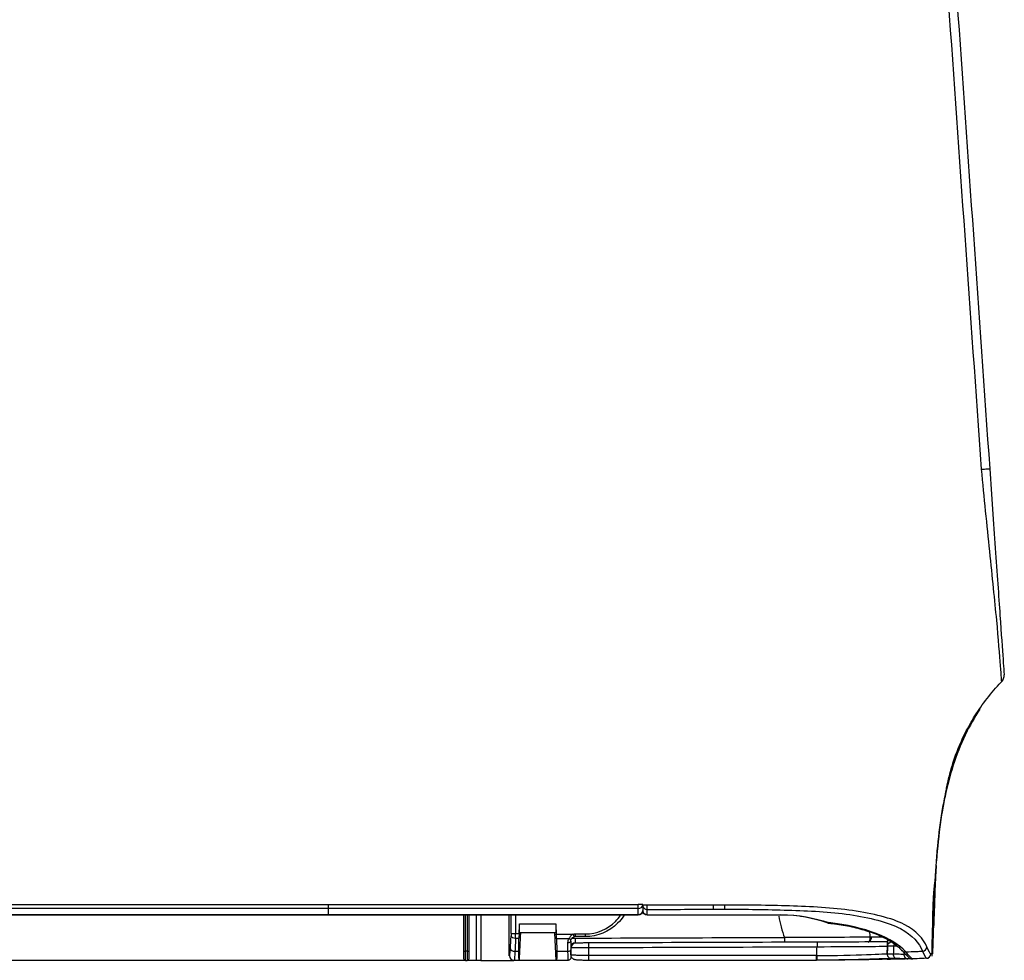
# Model space of a CAD drawing. Header units: millimetres. Extents: x 922208 to 1069538, y -182208 to -99877.
# Tile 149 of 256: x 990569 to 990677, y -172335 to -172232. Entities that reach past the tile are written whole.
import ezdxf

# ---------------------------------------------------------------- set-up
doc = ezdxf.new("R2010")
doc.units = ezdxf.units.MM
doc.header["$MEASUREMENT"] = 0
doc.layers.add('IS_KLIM_urządzenia', color=3, linetype='Continuous')

# ---------------------------------------------------------------- blocks, each defined once
blk = doc.blocks.new('G$CFEA986A8')
at = {"layer": 'IS_KLIM_urządzenia', "linetype": 'Continuous'}
for p, q in [((53.93, 200.11), (53.93, 200.96)), ((54.23, 201.26), (55.52, 201.26)), ((55.52, 201.26), (55.54, 201.26)), ((55.54, 201.26), (55.69, 198.26)), ((55.54, 201.26), (59.6, 201.26)), ((59.62, 201.26), (60.17, 201.26)), ((64.28, 201.26), (65.29, 201.26)), ((65.09, 201.06), (65.09, 200.26)), ((65.49, 201.26), (65.29, 201.26)), ((65.29, 200.27), (65.29, 201.26)), ((65.49, 201.26), (209.47, 201.26)), ((65.49, 201.26), (65.49, 200.27)), ((65.69, 200.26), (65.69, 201.06)), ((53.93, 199.16), (53.93, 200.11)), ((54.24, 200.26), (54.24, 199.31)), ((55.48, 200.26), (54.24, 200.26)), ((55.51, 198.89), (55.48, 200.26)), ((60.06, 200.26), (59.65, 200.26)), ((65.09, 200.26), (65.09, 196.29)), ((65.29, 200.27), (65.49, 200.27)), ((65.29, 196.29), (65.29, 200.27)), ((65.49, 200.27), (65.5, 196.29)), ((65.7, 196.29), (65.69, 200.26)), ((46.54, 196.29), (46.54, 196.24)), ((46.54, 195.58), (46.54, 195.13)), ((80.5, 196.29), (80.5, 196.24)), ((80.5, 196.24), (80.5, 195.58)), ((80.5, 195.58), (80.5, 195.13))]:
    blk.add_line(p, q, dxfattribs=at)
for centre, radius, start, end in [((18.72, 200.56), 0.5, 357.7294, 89), ((65.29, 201.06), 0.2, 90, 179.94), ((65.49, 201.06), 0.2, 0.06, 90), ((25.66, 196.65), 0.5, 72.0675, 83.6302)]:
    blk.add_arc(centre, radius, start, end, dxfattribs=at)
at = {"layer": 'IS_KLIM_urządzenia', "linetype": 'Continuous', "extrusion": (0, 0, -1)}
for centre, radius, start, end in [((-54.23, 200.96), 0.3, 0, 90), ((-18.69, 199.74), 0.5, 182.0496, 269.8), ((-45.54, 195.79), 0.5, 90, 180), ((-46.54, 195.79), 0.5, 0, 90)]:
    blk.add_arc(centre, radius, start, end, dxfattribs=at)
at = {"layer": 'IS_KLIM_urządzenia', "linetype": 'Continuous'}
for centre, major_axis, ratio, start_param, end_param in [((14.93, 200.53), (-0.026, 0.499), 0.9983, 0, 1.502362), ((16.45, 200.61), (0.144, 0.479), 0.997743, 0.012939, 0.345034), ((16.95, 200.59), (-0.009, -0.5), 0.866632, 1.552217, 3.141593), ((18.12, 200.57), (-0.009, -0.5), 0.86661, 1.552873, 3.141593), ((26.93, 200.73), (0, 0.5), 0.034873, 4.714126, 6.335137), ((26.98, 200.73), (0, -0.5), 0.034873, 1.572542, 3.193553), ((51.98, 200.73), (0, -0.5), 0.034873, 1.572542, 3.193984), ((60.17, 200.76), (0, 0.5), 0.996195, 4.713166, 6.283185), ((15.36, 199.79), (0.457, 0.203), 0.909388, 1.232542, 2.687909), ((17.2, 199.87), (0.375, 0.331), 0.874767, 6.258498, 7.242676), ((54.23, 200.11), (-0.3, 0), 0.500503, 4.682189, 6.283185), ((60.06, 200.01), (-0.499, 0.025), 0.499537, 3.242371, 4.737227), ((65.29, 200.26), (0.2, 0), 0.005236, 1.570788, 3.141593), ((65.49, 200.26), (0.2, 0), 0.005236, 0, 1.570791), ((18.08, 199.73), (-0.002, 0.5), 0.86639, 4.116092, 4.679302), ((21.31, 198.76), (-0.002, 0.49), 0.738248, 0, 1.638372), ((26.9, 199.77), (0.002, -0.5), 0.034879, 0, 1.57242), ((51.98, 199.85), (0.002, -0.5), 0.034879, 0, 1.57242), ((53.41, 199.86), (0.002, -0.5), 0.988846, 0, 1.567605), ((53.43, 199.83), (-0.5, 0), 0.97477, 1.576144, 3.141593), ((53.43, 198.86), (-0.5, 0), 0.003693, 1.579523, 2.534048), ((54.11, 198.74), (-0.256, 0.157), 0.454954, 4.950735, 6.283185), ((54.23, 199.16), (-0.3, 0), 0.500503, 4.682189, 6.283185), ((59.99, 198.58), (-0.499, 0.025), 0.499537, 3.242371, 4.737227), ((52.33, 198.36), (0, 0.3), 0.034873, 4.714134, 6.283185), ((53.43, 198.36), (0, 0.3), 0.034873, 4.714134, 6.283185), ((53.65, 198.39), (0.084, -0.288), 0.033955, 1.562656, 3.141593), ((59.98, 198.33), (0.5, 0), 0.001724, 0.087267, 1.535915), ((25.66, 196.65), (0.055, 0.497), 0.256635, 6.28316, 6.727423), ((25.66, 196.65), (-0.154, -0.476), 0.571177, 3.141593, 3.672186), ((30.87, 195.79), (0, 0.5), 0.010876, 0, 0.428815), ((45.54, 195.79), (0, 0.5), 0.009623, 0, 0.426438), ((45.54, 195.79), (-0.5, 0), 0.910452, 3.141593, 4.716369), ((45.54, 195.22), (-0.5, 0), 0.910238, 3.141593, 4.716614), ((45.54, 195.22), (-0.001, 0.5), 0.004977, 0.42694, 1.572622), ((46.54, 195.79), (-0.5, 0), 0.894842, 4.712389, 6.283185), ((46.54, 195.13), (-0.5, 0), 0.894842, 4.712389, 6.283185), ((45.54, 195.22), (-0.5, 0), 0.001837, 1.565823, 3.141593), ((46.54, 195.13), (-0.5, 0), 0.001524, 0, 1.570796)]:
    blk.add_ellipse(centre, major_axis=major_axis, ratio=ratio, start_param=start_param, end_param=end_param, dxfattribs=at)
at = {"layer": 'IS_KLIM_urządzenia', "linetype": 'Continuous', "extrusion": (0, 0, -1)}
for centre, major_axis, ratio, start_param, end_param in [((54.23, 199.26), (0, -2), 0.005231, 3.141593, 4.188473), ((55.62, 199.26), (0.11, -2), 0.052397, 2.097475, 3.144355), ((53.43, 199.16), (0.479, -0.142), 1, 5.994256, 6.545048), ((53.44, 199.31), (0.771, -0.214), 1, 6.012747, 6.56354)]:
    blk.add_ellipse(centre, major_axis=major_axis, ratio=ratio, start_param=start_param, end_param=end_param, dxfattribs=at)
at = {"layer": 'IS_KLIM_urządzenia', "linetype": 'Continuous'}
for points, knots in [([(14.91, 201.03), (14.8, 201.03), (14.8, 201.03), (14.72, 201.02), (14.69, 201.02), (14.69, 201.02)], [0, 0, 0, 0, 0.500965, 0.500965, 1, 1, 1, 1]), ([(14.91, 201.03), (15.24, 201.05), (15.57, 201.07), (16.08, 201.09), (16.24, 201.1), (16.41, 201.11)], [0, 0, 0, 0, 0.665624, 0.665624, 1, 1, 1, 1]), ([(17.58, 200.19), (17.53, 200.24), (17.28, 200.53), (17.02, 200.81), (16.81, 200.97), (16.69, 201.07), (16.57, 201.09), (16.54, 201.1)], [0, 0, 0, 0, 0.095996, 0.59266, 0.84646, 0.967214, 1, 1, 1, 1]), ([(19.22, 201.14), (18.71, 201.12), (17.99, 201.09), (17.43, 201.08), (17.25, 201.08)], [0, 0, 0, 0, 0.627909, 1, 1, 1, 1]), ([(18.12, 201.07), (18.26, 201.06), (18.38, 201.06), (18.64, 201.06), (18.72, 201.06), (18.72, 201.06)], [0, 0, 0, 0, 0.352743, 0.352743, 1, 1, 1, 1]), ([(18.72, 201.06), (18.72, 201.06), (19.6, 201.08), (22.63, 201.19), (24.74, 201.23), (26.93, 201.23)], [0, 0, 0, 0, 0.5, 0.5, 1, 1, 1, 1]), ([(19.22, 201.14), (19.58, 201.15), (20.3, 201.17), (21.53, 201.2), (23.05, 201.22), (24.87, 201.23), (26.28, 201.23), (26.98, 201.23)], [0, 0, 0, 0, 0.163195, 0.329907, 0.49928, 0.750989, 1, 1, 1, 1]), ([(53.93, 200.67), (53.93, 200.68), (53.93, 200.75), (53.89, 200.86), (53.81, 200.99), (53.72, 201.07), (53.63, 201.12), (53.56, 201.15), (53.47, 201.17), (53.32, 201.19), (53.02, 201.21), (52.48, 201.23), (52.05, 201.23), (51.82, 201.23), (51.78, 201.23)], [0, 0, 0, 0, 0.008737, 0.069232, 0.117614, 0.159413, 0.196322, 0.230426, 0.272625, 0.360337, 0.57868, 0.76722, 0.964188, 1, 1, 1, 1]), ([(59.65, 200.26), (59.66, 200.45), (59.66, 200.63), (59.66, 200.92), (59.65, 201.04), (59.64, 201.21), (59.63, 201.26), (59.62, 201.26)], [0, 0, 0, 0, 0.320954, 0.320954, 0.641904, 0.641904, 1, 1, 1, 1]), ([(60.06, 200.26), (60.07, 200.47), (60.08, 200.67), (60.1, 200.96), (60.11, 201.07), (60.14, 201.22), (60.16, 201.26), (60.17, 201.26)], [0, 0, 0, 0, 0.353708, 0.353708, 0.676927, 0.676927, 1, 1, 1, 1]), ([(63.8, 201.26), (62.76, 201.26), (61.72, 201.26), (60.66, 201.26), (60.64, 201.26), (60.48, 201.26), (60.33, 201.26), (60.18, 201.26)], [0, 0, 0, 0, 0.863472, 0.863472, 0.877231, 0.877231, 1, 1, 1, 1]), ([(14.21, 200.54), (14.17, 199.53), (14.12, 197.84), (14.05, 195.45), (13.98, 193.38), (13.88, 191.32), (13.68, 188.56), (13.37, 185.89), (13.01, 183.93), (12.88, 183.33)], [0, 0, 0, 0, 0.174844, 0.294563, 0.414282, 0.534001, 0.653719, 0.893157, 1, 1, 1, 1]), ([(14.29, 200.81), (14.28, 199.72), (14.24, 198.12), (14.2, 196.18), (14.17, 195.22), (14.15, 194.58), (14.11, 194.03), (14.06, 193.38), (13.96, 192.48), (13.91, 191.88), (13.89, 191.63)], [0, 0, 0, 0, 0.261726, 0.374815, 0.426057, 0.47543, 0.525874, 0.58018, 0.704159, 1, 1, 1, 1]), ([(14.21, 200.54), (14.21, 200.54), (14.21, 200.54), (14.21, 200.54), (14.24, 200.54), (14.28, 200.54), (14.28, 200.54), (14.28, 200.54)], [0, 0, 0, 0, 0.184418, 0.184418, 0.99996, 0.99996, 1, 1, 1, 1]), ([(17.18, 200.33), (16.78, 200.31), (16.38, 200.3), (15.77, 200.27), (15.55, 200.26), (15.33, 200.25)], [0, 0, 0, 0, 0.64643, 0.64643, 1, 1, 1, 1]), ([(37.02, 195.65), (34.71, 195.64), (32.4, 195.69), (27.8, 195.82), (25.48, 195.94), (21.18, 196.55), (19.11, 197.06), (16.41, 198.49), (15.73, 199.37), (15.33, 200.25)], [0, 0, 0, 0, 0.25, 0.25, 0.5, 0.5, 0.75, 0.75, 1, 1, 1, 1]), ([(18.55, 200.55), (18.38, 200.55), (18.22, 200.56), (17.83, 200.56), (17.6, 200.57), (17.38, 200.57)], [0, 0, 0, 0, 0.427577, 0.427577, 1, 1, 1, 1]), ([(25.22, 197.23), (24.9, 197.26), (23.92, 197.39), (22.4, 197.73), (20.73, 198.24), (19.32, 198.86), (18.3, 199.5), (17.85, 199.92), (17.7, 200.1)], [0, 0, 0, 0, 0.087973, 0.275439, 0.466673, 0.659321, 0.855696, 1, 1, 1, 1]), ([(18.52, 199.72), (18.52, 199.8), (18.52, 199.88), (18.53, 200.16), (18.54, 200.35), (18.55, 200.55)], [0, 0, 0, 0, 0.293814, 0.293814, 1, 1, 1, 1]), ([(19.22, 200.54), (19.21, 200.34), (19.2, 200.13), (19.19, 199.86), (19.19, 199.79), (19.18, 199.72)], [0, 0, 0, 0, 0.736288, 0.736288, 1, 1, 1, 1]), ([(26.95, 200.73), (24.89, 200.73), (22.89, 200.68), (20.05, 200.57), (19.22, 200.54), (19.22, 200.54)], [0, 0, 0, 0, 0.5, 0.5, 1, 1, 1, 1]), ([(26.95, 200.73), (26.95, 200.72), (26.95, 200.7), (26.94, 200.38), (26.92, 200.07), (26.91, 199.77)], [0, 0, 0, 0, 0.050907, 0.050907, 1, 1, 1, 1]), ([(26.99, 200.73), (27.33, 200.73), (27.66, 200.73), (29.33, 200.73), (30.66, 200.73), (37.32, 200.73), (42.65, 200.73), (49.32, 200.73), (50.66, 200.73), (52, 200.73)], [0, 0, 0, 0, 0.039967, 0.039967, 0.199835, 0.199835, 0.839306, 0.839306, 1, 1, 1, 1]), ([(52, 200.73), (52.12, 200.73), (52.25, 200.73), (52.58, 200.73), (52.8, 200.73), (53.18, 200.72), (53.35, 200.71), (53.63, 200.7), (53.74, 200.69), (53.89, 200.68), (53.93, 200.67), (53.93, 200.66)], [0, 0, 0, 0, 0.119883, 0.119883, 0.339691, 0.339691, 0.55974, 0.55974, 0.779888, 0.779888, 1, 1, 1, 1]), ([(59.99, 198.83), (60, 199.08), (60.01, 199.33), (60.04, 199.8), (60.05, 200.03), (60.06, 200.26)], [0, 0, 0, 0, 0.522709, 0.522709, 1, 1, 1, 1]), ([(60.56, 200.01), (60.54, 199.72), (60.53, 199.43), (60.5, 198.96), (60.49, 198.77), (60.48, 198.58)], [0, 0, 0, 0, 0.604042, 0.604042, 1, 1, 1, 1]), ([(60.67, 200.76), (60.65, 200.76), (60.64, 200.73), (60.61, 200.62), (60.6, 200.54), (60.57, 200.31), (60.56, 200.17), (60.56, 200.01)], [0, 0, 0, 0, 0.323211, 0.323211, 0.646457, 0.646457, 1, 1, 1, 1]), ([(14.86, 199.79), (15.27, 198.9), (15.97, 198.03), (18.72, 196.62), (20.82, 196.12), (25.21, 195.49), (27.58, 195.36), (32.29, 195.23), (34.65, 195.19), (37.02, 195.19)], [0, 0, 0, 0, 0.25, 0.25, 0.5, 0.5, 0.75, 0.75, 1, 1, 1, 1]), ([(19.17, 199.24), (19.58, 199.24), (20.23, 199.24), (22.58, 199.25), (24.7, 199.26), (26.9, 199.27)], [0, 0, 0, 0, 0.359642, 0.359642, 1, 1, 1, 1]), ([(26.91, 199.77), (24.85, 199.75), (22.86, 199.74), (20.02, 199.72), (19.18, 199.72), (19.18, 199.72)], [0, 0, 0, 0, 0.5, 0.5, 1, 1, 1, 1]), ([(21.11, 198.73), (21.11, 198.75), (21.11, 198.77), (21.11, 198.81), (21.11, 198.83), (21.11, 198.89), (21.12, 198.93), (21.14, 199.02), (21.15, 199.07), (21.18, 199.15), (21.2, 199.18), (21.24, 199.23), (21.27, 199.24), (21.29, 199.25), (21.3, 199.25), (21.3, 199.25)], [0, 0, 0, 0, 0.079375, 0.079375, 0.152142, 0.152142, 0.308093, 0.308093, 0.533795, 0.533795, 0.744603, 0.744603, 0.955402, 0.955402, 1, 1, 1, 1]), ([(26.9, 199.27), (27.23, 199.27), (27.56, 199.27), (29.23, 199.27), (30.56, 199.28), (37.22, 199.3), (42.55, 199.32), (49.25, 199.34), (50.62, 199.35), (51.98, 199.35)], [0, 0, 0, 0, 0.039838, 0.039838, 0.199192, 0.199192, 0.836607, 0.836607, 1, 1, 1, 1]), ([(52, 199.85), (51.67, 199.85), (51.33, 199.85), (49.67, 199.85), (48.33, 199.84), (41.67, 199.82), (36.34, 199.8), (29.65, 199.78), (28.28, 199.77), (26.91, 199.77)], [0, 0, 0, 0, 0.039838, 0.039838, 0.199192, 0.199192, 0.836607, 0.836607, 1, 1, 1, 1]), ([(30.48, 198.78), (30.48, 198.84), (30.48, 198.89), (30.48, 199), (30.48, 199.05), (30.48, 199.14), (30.48, 199.17), (30.48, 199.23), (30.48, 199.25), (30.49, 199.27), (30.49, 199.28), (30.49, 199.28), (30.49, 199.28), (30.49, 199.28)], [0, 0, 0, 0, 0.215384, 0.215384, 0.430768, 0.430768, 0.646164, 0.646164, 0.861588, 0.861588, 0.968092, 0.968092, 1, 1, 1, 1]), ([(30.48, 198.78), (30.81, 198.78), (31.14, 198.78), (32.81, 198.79), (34.14, 198.79), (40.81, 198.82), (46.14, 198.83), (52.13, 198.86), (52.78, 198.86), (53.43, 198.86)], [0, 0, 0, 0, 0.043508, 0.043508, 0.217737, 0.217737, 0.914651, 0.914651, 1, 1, 1, 1]), ([(51.98, 199.35), (52.17, 199.35), (52.36, 199.35), (52.68, 199.36), (52.83, 199.36), (53.07, 199.36), (53.18, 199.36), (53.34, 199.36), (53.39, 199.36), (53.41, 199.36)], [0, 0, 0, 0, 0.270422, 0.270422, 0.513615, 0.513615, 0.756808, 0.756808, 1, 1, 1, 1]), ([(53.91, 199.86), (53.87, 199.86), (53.8, 199.86), (53.59, 199.86), (53.45, 199.86), (53.12, 199.86), (52.93, 199.86), (52.5, 199.86), (52.25, 199.85), (52, 199.85)], [0, 0, 0, 0, 0.243193, 0.243193, 0.486385, 0.486385, 0.729578, 0.729578, 1, 1, 1, 1]), ([(53.43, 199.35), (53.43, 199.33), (53.43, 199.31), (53.43, 199.25), (53.43, 199.21), (53.43, 199.13), (53.43, 199.07), (53.43, 198.97), (53.43, 198.91), (53.43, 198.86)], [0, 0, 0, 0, 0.251437, 0.251437, 0.502865, 0.502865, 0.754279, 0.754279, 1, 1, 1, 1]), ([(53.86, 198.9), (53.85, 198.88), (53.84, 198.87), (53.8, 198.82), (53.77, 198.79), (53.73, 198.76), (53.72, 198.75), (53.67, 198.72), (53.62, 198.69), (53.57, 198.68)], [0, 0, 0, 0, 0.160482, 0.160482, 0.52212, 0.52212, 0.58886, 0.58886, 1, 1, 1, 1]), ([(53.67, 198.39), (53.75, 198.43), (53.83, 198.48), (53.97, 198.62), (54.03, 198.71), (54.09, 198.82), (54.11, 198.86), (54.12, 198.89)], [0, 0, 0, 0, 0.391531, 0.391531, 0.834377, 0.834377, 1, 1, 1, 1]), ([(55.51, 198.89), (55.51, 198.79), (55.51, 198.68), (55.52, 198.51), (55.52, 198.45), (55.53, 198.39)], [0, 0, 0, 0, 0.64422, 0.64422, 1, 1, 1, 1]), ([(59.6, 198.3), (59.61, 198.42), (59.61, 198.53), (59.62, 198.7), (59.62, 198.75), (59.62, 198.81)], [0, 0, 0, 0, 0.65065, 0.65065, 1, 1, 1, 1]), ([(59.99, 198.83), (59.99, 198.75), (59.99, 198.67), (59.99, 198.51), (60, 198.42), (60, 198.33), (60, 198.33), (60, 198.33)], [0, 0, 0, 0, 0.501708, 0.501708, 0.983156, 0.983156, 1, 1, 1, 1]), ([(19.71, 198.73), (19.85, 198.73), (20, 198.72), (20.4, 198.72), (20.63, 198.72), (20.94, 198.72)], [0, 0, 0, 0, 0.37651, 0.37651, 1, 1, 1, 1]), ([(20.94, 198.72), (20.95, 198.72), (20.96, 198.72), (20.97, 198.72), (20.97, 198.72), (20.97, 198.72), (20.97, 198.72), (20.97, 198.71), (20.97, 198.71), (20.97, 198.71), (20.97, 198.71), (20.98, 198.71), (20.98, 198.71), (20.98, 198.71)], [0, 0, 0, 0, 0.615634, 0.615634, 0.835116, 0.835116, 0.937229, 0.937229, 0.970666, 0.970666, 0.991316, 0.991316, 1, 1, 1, 1]), ([(21.06, 198.72), (22.51, 198.73), (24.09, 198.74), (27.27, 198.76), (28.87, 198.77), (30.48, 198.77)], [0, 0, 0, 0, 0.5, 0.5, 1, 1, 1, 1]), ([(48.08, 196.29), (48.28, 196.62), (48.52, 196.92), (49.71, 198.11), (51.01, 198.66), (52.33, 198.66)], [0, 0, 0, 0, 0.226904, 0.226904, 1, 1, 1, 1]), ([(52.34, 198.36), (51.1, 198.36), (49.89, 197.85), (48.81, 196.78), (48.63, 196.55), (48.46, 196.31)], [0, 0, 0, 0, 0.807469, 0.807469, 1, 1, 1, 1]), ([(52.33, 198.66), (52.53, 198.66), (52.73, 198.66), (53.1, 198.66), (53.26, 198.66), (53.43, 198.66)], [0, 0, 0, 0, 0.545123, 0.545123, 1, 1, 1, 1]), ([(53.44, 198.36), (53.24, 198.36), (53.04, 198.36), (52.67, 198.36), (52.51, 198.36), (52.34, 198.36)], [0, 0, 0, 0, 0.545123, 0.545123, 1, 1, 1, 1]), ([(55.59, 197.26), (55.57, 197.59), (55.55, 197.93), (55.53, 198.3), (55.53, 198.35), (55.53, 198.39)], [0, 0, 0, 0, 0.885108, 0.885108, 1, 1, 1, 1]), ([(55.59, 197.26), (55.58, 197.37), (55.58, 197.49), (55.57, 197.7), (55.57, 197.8), (55.56, 197.97), (55.57, 198.05), (55.57, 198.17), (55.57, 198.21), (55.58, 198.25), (55.58, 198.26), (55.59, 198.26)], [0, 0, 0, 0, 0.214139, 0.214139, 0.428302, 0.428302, 0.642148, 0.642148, 0.856248, 0.856248, 1, 1, 1, 1]), ([(55.59, 198.26), (56.25, 198.26), (56.92, 198.26), (58.24, 198.26), (58.89, 198.26), (59.55, 198.26)], [0, 0, 0, 0, 0.504617, 0.504617, 1, 1, 1, 1]), ([(59.6, 198.3), (59.6, 198.29), (59.6, 198.27), (59.58, 197.93), (59.57, 197.59), (59.55, 197.26)], [0, 0, 0, 0, 0.042191, 0.042191, 1, 1, 1, 1]), ([(59.55, 198.26), (59.55, 198.26), (59.56, 198.24), (59.57, 198.17), (59.57, 198.11), (59.57, 197.97), (59.57, 197.89), (59.57, 197.7), (59.56, 197.59), (59.56, 197.41), (59.55, 197.34), (59.55, 197.26)], [0, 0, 0, 0, 0.214776, 0.214776, 0.429554, 0.429554, 0.644336, 0.644336, 0.859321, 0.859321, 1, 1, 1, 1]), ([(60.48, 198.33), (60.48, 198.34), (60.48, 198.35), (60.48, 198.39), (60.48, 198.42), (60.48, 198.5), (60.48, 198.54), (60.48, 198.58)], [0, 0, 0, 0, 0.109897, 0.109897, 0.498525, 0.498525, 1, 1, 1, 1]), ([(13.84, 190.86), (13.85, 191.05), (13.99, 193.24), (14.05, 195.43), (14.11, 197.43)], [0, 0, 0, 0, 0.087292, 1, 1, 1, 1]), ([(59.55, 197.26), (58.88, 197.26), (58.22, 197.26), (56.9, 197.26), (56.24, 197.26), (55.59, 197.26)], [0, 0, 0, 0, 0.504597, 0.504597, 1, 1, 1, 1]), ([(30.87, 196.29), (34.81, 196.29), (38.74, 196.29), (43.63, 196.29), (44.58, 196.29), (45.54, 196.29)], [0, 0, 0, 0, 0.804889, 0.804889, 1, 1, 1, 1]), ([(45.54, 196.25), (45.37, 196.25), (45.2, 196.25), (43.71, 196.25), (42.37, 196.25), (37.65, 196.25), (34.26, 196.25), (30.87, 196.25)], [0, 0, 0, 0, 0.033958, 0.033958, 0.30672, 0.30672, 1, 1, 1, 1]), ([(37.02, 195.65), (37.02, 195.62), (37.02, 195.58), (37.02, 195.52), (37.02, 195.51), (37.02, 195.46), (37.02, 195.41), (37.02, 195.3), (37.02, 195.25), (37.02, 195.19)], [0, 0, 0, 0, 0.339646, 0.339646, 0.410746, 0.410746, 0.705373, 0.705373, 1, 1, 1, 1]), ([(45.54, 196.25), (45.54, 196.11), (45.54, 195.97), (45.54, 195.78), (45.54, 195.73), (45.54, 195.68)], [0, 0, 0, 0, 0.728288, 0.728288, 1, 1, 1, 1]), ([(46.54, 196.29), (46.71, 196.29), (46.87, 196.29), (48.37, 196.29), (49.71, 196.29), (56.37, 196.29), (61.71, 196.29), (71.52, 196.29), (76.01, 196.29), (80.5, 196.29)], [0, 0, 0, 0, 0.014724, 0.014724, 0.13252, 0.13252, 0.603704, 0.603704, 1, 1, 1, 1]), ([(46.54, 196.24), (46.54, 196.09), (46.54, 195.94), (46.54, 195.72), (46.54, 195.65), (46.54, 195.58)], [0, 0, 0, 0, 0.674851, 0.674851, 1, 1, 1, 1]), ([(80.5, 196.29), (94.71, 196.29), (108.92, 196.29), (161.8, 196.29), (200.47, 196.29), (239.13, 196.29)], [0, 0, 0, 0, 0.268807, 0.268807, 1, 1, 1, 1]), ([(37.04, 195.19), (37.45, 195.19), (37.86, 195.19), (38.27, 195.2), (38.27, 195.2), (38.27, 195.2)], [0, 0, 0, 0, 0.999951, 0.999951, 1, 1, 1, 1]), ([(13.2, 185.01), (13.26, 185.37), (13.53, 187.14), (13.7, 188.92), (13.8, 190.33)], [0, 0, 0, 0, 0.205915, 1, 1, 1, 1]), ([(9.04, 173.7), (9.64, 174.6), (10.17, 175.55), (11.68, 178.7), (12.38, 180.96), (12.99, 183.86), (13.1, 184.44), (13.2, 185.01)], [0, 0, 0, 0, 0.27031, 0.27031, 0.856348, 0.856348, 1, 1, 1, 1]), ([(12.9, 183.43), (12.87, 183.23), (12.78, 182.78), (12.61, 181.92), (12.45, 181.22), (12.25, 180.45), (11.92, 179.33), (11.37, 177.81), (10.52, 175.99), (9.02, 173.44), (7.61, 171.66), (6.52, 170.55)], [0, 0, 0, 0, 0.131561, 0.187092, 0.238012, 0.287017, 0.336427, 0.442316, 0.562752, 0.698039, 1, 1, 1, 1]), ([(7.97, 147.33), (7.76, 150.33), (7.55, 153.27), (7.16, 158.8), (6.99, 161.31), (6.7, 165.47), (6.58, 167.12), (6.43, 169.36), (6.39, 169.93), (6.39, 169.93)], [0, 0, 0, 0, 0.25, 0.25, 0.5, 0.5, 0.75, 0.75, 1, 1, 1, 1]), ([(6.65, 170.69), (6.65, 170.69), (6.7, 170.09), (6.87, 167.77), (7, 166.06), (7.4, 161.8), (7.67, 159.23), (8.26, 153.53), (8.57, 150.5), (8.86, 147.39)], [0, 0, 0, 0, 0.25, 0.25, 0.5, 0.5, 0.75, 0.75, 1, 1, 1, 1]), ([(8.86, 147.39), (8.75, 147.38), (8.64, 147.38), (8.43, 147.36), (8.34, 147.36), (8.18, 147.34), (8.12, 147.34), (8.03, 147.33), (8, 147.33), (7.97, 147.33), (7.97, 147.33), (7.97, 147.33)], [0, 0, 0, 0, 0.230435, 0.230435, 0.460869, 0.460869, 0.691304, 0.691304, 0.881057, 0.881057, 1, 1, 1, 1]), ([(8.86, 147.39), (8.86, 147.39), (8.86, 147.39), (8.86, 147.39), (8.86, 147.39), (8.86, 147.39)], [0, 0, 0, 0, 0.629495, 0.629495, 1, 1, 1, 1])]:
    blk.add_open_spline(points, degree=3, knots=knots, dxfattribs=at)
for points, degree in [([(15.33, 200.25), (15.11, 200.77), (14.98, 201.04), (14.91, 201.03)], 3), ([(16.59, 201.08), (16.51, 201.13), (16.41, 201.1)], 2), ([(16.41, 201.11), (16.42, 201.11), (16.42, 201.11), (16.42, 201.11)], 3), ([(16.42, 201.11), (16.51, 201.08), (16.77, 200.81), (17.18, 200.33)], 3), ([(16.54, 201.09), (16.65, 201.09), (16.79, 201.09), (16.96, 201.09)], 3), ([(16.96, 201.09), (17.35, 201.08), (17.74, 201.07), (18.12, 201.07)], 3), ([(51.98, 201.23), (43.65, 201.23), (35.31, 201.23), (26.98, 201.23)], 3), ([(59.45, 198.26), (59.5, 199.26), (59.55, 200.26), (59.6, 201.26)], 3), ([(59.6, 201.26), (59.6, 201.26), (59.61, 201.26), (59.62, 201.26)], 3), ([(60.17, 201.26), (60.17, 201.26), (60.18, 201.26), (60.18, 201.26)], 3), ([(63.8, 196.29), (63.8, 197.95), (63.8, 199.6), (63.8, 201.26)], 3), ([(63.8, 201.26), (63.96, 201.26), (64.12, 201.26), (64.28, 201.26)], 3), ([(64.28, 201.26), (64.28, 199.6), (64.28, 197.95), (64.28, 196.29)], 3), ([(14.29, 200.54), (14.32, 200.54), (14.34, 200.54), (14.43, 200.54)], 3), ([(14.43, 200.54), (14.51, 200.54), (14.64, 200.28), (14.86, 199.79)], 3), ([(17.18, 200.33), (18.51, 198.82), (21.65, 197.56), (25.65, 197.11)], 3), ([(17.7, 200.1), (17.59, 200.2)], 1), ([(19.22, 200.54), (19.22, 200.54), (18.99, 200.54), (18.55, 200.55)], 3), ([(19.18, 199.72), (19.19, 199.99), (19.2, 200.26), (19.22, 200.54)], 3), ([(19.22, 200.54), (19.21, 200.31), (19.2, 200.08), (19.19, 199.85)], 3), ([(19.19, 199.85), (19.19, 199.92), (19.19, 199.98), (19.2, 200.05)], 3), ([(26.99, 200.73), (26.98, 200.73), (26.97, 200.73), (26.95, 200.73)], 3), ([(52, 199.85), (52, 200.15), (52, 200.44), (52, 200.73)], 3), ([(53.93, 200.66), (53.93, 200.47), (53.93, 200.29), (53.93, 200.11)], 3), ([(59.65, 200.26), (59.64, 199.78), (59.63, 199.29), (59.62, 198.81)], 3), ([(60.68, 200.76), (60.67, 200.76), (60.67, 200.76), (60.67, 200.76)], 3), ([(60.68, 200.76), (60.68, 199.27), (60.68, 197.78), (60.68, 196.29)], 3), ([(18.11, 199.72), (18.24, 199.72), (18.38, 199.72), (18.52, 199.72)], 3), ([(18.52, 199.72), (18.96, 199.72), (19.18, 199.72), (19.18, 199.72)], 3), ([(19.16, 199.01), (19.17, 199.25), (19.18, 199.48), (19.18, 199.72)], 3), ([(19.18, 199.72), (19.18, 199.48), (19.17, 199.24), (19.16, 199)], 3), ([(30.48, 198.77), (30.48, 198.78), (30.48, 198.78), (30.48, 198.78)], 3), ([(53.41, 199.36), (53.43, 199.36), (53.43, 199.35), (53.43, 199.35)], 3), ([(54.12, 198.89), (54.58, 198.89), (55.05, 198.89), (55.51, 198.89)], 3), ([(59.99, 198.83), (59.86, 198.82), (59.74, 198.81), (59.62, 198.81)], 3), ([(20.98, 198.71), (21.01, 198.72), (21.06, 198.72), (21.11, 198.73)], 3), ([(21.06, 198.72), (21.08, 198.53), (21.1, 198.34), (21.12, 198.15)], 3), ([(31.12, 196.41), (30.98, 197.21), (30.77, 198), (30.48, 198.77)], 3), ([(53.43, 198.66), (53.48, 198.66), (53.52, 198.66), (53.57, 198.68)], 3), ([(53.67, 198.39), (53.59, 198.37), (53.52, 198.36), (53.44, 198.36)], 3), ([(55.53, 198.39), (54.91, 198.39), (54.29, 198.39), (53.67, 198.39)], 3), ([(60, 198.33), (59.87, 198.32), (59.73, 198.31), (59.6, 198.3)], 3), ([(60, 196.29), (60, 196.97), (60, 197.65), (60, 198.33)], 3), ([(60.48, 198.33), (60.48, 197.65), (60.48, 196.97), (60.48, 196.29)], 3), ([(13.91, 192.08), (14.01, 193.86), (14.05, 195.65), (14.11, 197.43)], 3), ([(25.72, 197.16), (25.22, 197.23)], 1), ([(30.87, 196.25), (28.93, 196.25), (27.16, 196.62), (25.65, 197.11)], 3), ([(25.81, 197.13), (26.03, 197.06), (26.25, 196.99), (26.47, 196.93)], 3), ([(25.81, 197.13), (27.26, 196.66), (29, 196.29), (30.87, 196.29)], 3), ([(28.66, 196.46), (28.68, 196.45), (28.7, 196.45), (28.72, 196.45)], 3), ([(38.27, 195.65), (37.85, 195.65), (37.44, 195.65), (37.02, 195.65)], 3), ([(45.54, 195.68), (43.12, 195.67), (40.69, 195.66), (38.27, 195.65)], 3), ([(38.27, 195.65), (38.27, 195.57), (38.27, 195.39), (38.27, 195.2)], 3), ([(46.04, 195.22), (46.04, 195.41), (46.04, 195.6), (46.04, 195.79)], 3), ([(80.5, 196.24), (69.18, 196.24), (57.86, 196.24), (46.54, 196.24)], 3), ([(46.54, 195.58), (57.86, 195.58), (69.18, 195.58), (80.5, 195.58)], 3), ([(239.13, 196.24), (186.25, 196.24), (133.37, 196.24), (80.5, 196.24)], 3), ([(80.5, 195.58), (133.37, 195.58), (186.25, 195.58), (239.13, 195.58)], 3), ([(37.02, 195.19), (37.02, 195.19), (37.03, 195.19), (37.04, 195.19)], 3), ([(38.27, 195.2), (40.7, 195.21), (43.12, 195.22), (45.54, 195.22)], 3), ([(46.04, 195.13), (46.04, 195.16), (46.04, 195.19), (46.04, 195.22)], 3), ([(50.72, 195.13), (49.33, 195.13), (47.93, 195.13), (46.54, 195.13)], 3), ([(80.5, 195.13), (70.57, 195.13), (60.65, 195.13), (50.72, 195.13)], 3), ([(239.13, 195.13), (186.25, 195.13), (133.37, 195.13), (80.5, 195.13)], 3), ([(13.99, 193.69), (13.97, 193.3), (13.95, 192.92), (13.94, 192.54)], 3), ([(13.25, 185.33), (13.23, 185.23), (13.22, 185.12), (13.2, 185.01)], 3), ([(10.41, 176.07), (10.45, 176.13), (10.48, 176.2), (10.52, 176.27)], 3), ([(6.65, 170.69), (6.47, 170.49), (6.37, 170.21), (6.39, 169.93)], 3), ([(11.56, 95.97), (10.36, 113.09), (9.16, 130.21), (7.97, 147.33)], 3), ([(8.86, 147.39), (10.07, 130.27), (11.28, 113.14), (12.48, 96.01)], 3)]:
    blk.add_open_spline(points, degree=degree, dxfattribs=at)

msp = doc.modelspace()

# ---------------------------------------------------------------- block references
at = {"layer": 'IS_KLIM_urządzenia', "rotation": 180}
msp.add_blockref('G$CFEA986A8', (990683.24, -172133.93), dxfattribs=at)

doc.saveas('drawing.dxf')
